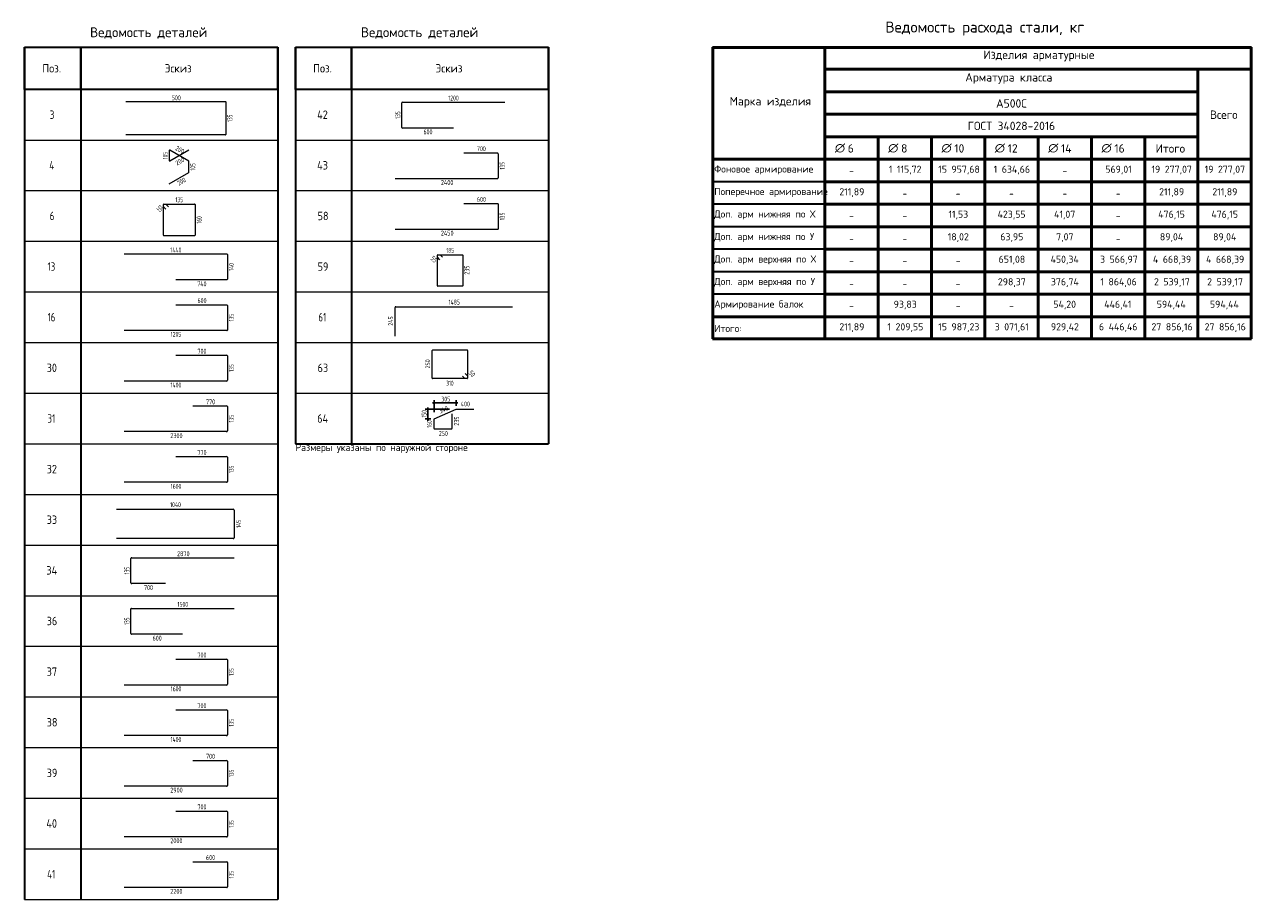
# Model space of a CAD drawing. Header units: metres. Extents: x -38 to 114, y -16 to 2.
# Tile 6 of 6: x 92 to 114, y -14 to 2. Entities that reach past the tile are written whole.
import ezdxf

# ---------------------------------------------------------------- set-up
doc = ezdxf.new("R2010")
doc.units = ezdxf.units.M
doc.layers.add('XR$2$STANDARD_1', color=7, linetype='Continuous', lineweight=25)
doc.layers.add('XR$2$Экспликация_ описание', color=7, linetype='Continuous', lineweight=13)
doc.styles.add('ISOCPEUR', font='txt')

msp = doc.modelspace()

# ---------------------------------------------------------------- linework, layer by layer
at = {"layer": 'XR$2$STANDARD_1', "color": 7, "linetype": 'Continuous', "lineweight": 35, "transparency": 33554687}
for p, q in [((92.091, 1.457), (96.591, 1.457)), ((92.091, 0.707), (92.091, 1.457)), ((92.091, 1.457), (92.091, -0.193)), ((93.091, 0.707), (93.091, 1.457)), ((93.091, 1.457), (93.091, -0.193)), ((96.591, 0.707), (96.591, 1.457)), ((96.591, 1.457), (96.591, -0.193)), ((96.905, 1.457), (101.405, 1.457)), ((96.905, 0.707), (96.905, 1.457)), ((96.905, 1.457), (96.905, -0.193)), ((97.905, 0.707), (97.905, 1.457)), ((97.905, 1.457), (97.905, -0.193)), ((101.405, 0.707), (101.405, 1.457)), ((101.405, 1.457), (101.405, -0.193)), ((96.591, 0.707), (92.091, 0.707)), ((101.405, 0.707), (96.905, 0.707)), ((92.091, 0.557), (92.091, -1.093)), ((93.091, 0.557), (93.091, -1.093)), ((96.591, 0.557), (96.591, -1.093)), ((96.905, 0.557), (96.905, -1.093)), ((97.905, 0.557), (97.905, -1.093)), ((101.405, 0.557), (101.405, -1.093)), ((92.091, -0.343), (92.091, -1.993)), ((93.091, -0.343), (93.091, -1.993)), ((96.591, -0.343), (96.591, -1.993)), ((96.905, -0.343), (96.905, -1.993)), ((97.905, -0.343), (97.905, -1.993)), ((101.405, -0.343), (101.405, -1.993)), ((92.091, -1.243), (92.091, -2.893)), ((93.091, -1.243), (93.091, -2.893)), ((96.591, -1.243), (96.591, -2.893)), ((96.905, -1.243), (96.905, -2.893)), ((97.905, -1.243), (97.905, -2.893)), ((101.405, -1.243), (101.405, -2.893)), ((92.091, -2.143), (92.091, -3.793)), ((93.091, -2.143), (93.091, -3.793)), ((96.591, -2.143), (96.591, -3.793)), ((96.905, -2.143), (96.905, -3.793)), ((97.905, -2.143), (97.905, -3.793)), ((101.405, -2.143), (101.405, -3.793)), ((92.091, -3.043), (92.091, -4.693)), ((93.091, -3.043), (93.091, -4.693)), ((96.591, -3.043), (96.591, -4.693)), ((96.905, -3.043), (96.905, -4.693)), ((97.905, -3.043), (97.905, -4.693)), ((101.405, -3.043), (101.405, -4.693)), ((92.091, -3.943), (92.091, -5.593)), ((93.091, -3.943), (93.091, -5.593)), ((96.591, -3.943), (96.591, -5.593)), ((96.905, -3.943), (96.905, -5.593)), ((97.905, -3.943), (97.905, -5.593)), ((101.405, -3.943), (101.405, -5.593)), ((92.091, -4.843), (92.091, -6.493)), ((93.091, -4.843), (93.091, -6.493)), ((96.591, -4.843), (96.591, -6.493)), ((96.905, -5.593), (101.405, -5.593)), ((92.091, -5.743), (92.091, -7.393)), ((93.091, -5.743), (93.091, -7.393)), ((96.591, -5.743), (96.591, -7.393)), ((92.091, -6.643), (92.091, -8.293)), ((93.091, -6.643), (93.091, -8.293)), ((96.591, -6.643), (96.591, -8.293)), ((92.091, -7.543), (92.091, -9.193)), ((93.091, -7.543), (93.091, -9.193)), ((96.591, -7.543), (96.591, -9.193)), ((92.091, -8.443), (92.091, -10.093)), ((93.091, -8.443), (93.091, -10.093)), ((96.591, -8.443), (96.591, -10.093)), ((92.091, -9.343), (92.091, -10.993)), ((93.091, -9.343), (93.091, -10.993)), ((96.591, -9.343), (96.591, -10.993)), ((92.091, -10.243), (92.091, -11.893)), ((93.091, -10.243), (93.091, -11.893)), ((96.591, -10.243), (96.591, -11.893)), ((92.091, -11.143), (92.091, -12.793)), ((93.091, -11.143), (93.091, -12.793)), ((96.591, -11.143), (96.591, -12.793)), ((92.091, -12.043), (92.091, -13.693)), ((93.091, -12.043), (93.091, -13.693)), ((96.591, -12.043), (96.591, -13.693))]:
    msp.add_line(p, q, dxfattribs=at)
at = {"layer": 'XR$2$STANDARD_1', "color": 4, "linetype": 'Continuous', "lineweight": 18, "transparency": 33554687}
for p, q in [((93.891, 0.489), (95.665, 0.489)), ((95.671, 0.483), (95.671, -0.097)), ((95.665, -0.104), (93.891, -0.104))]:
    msp.add_line(p, q, dxfattribs=at)
at = {"layer": 'XR$2$STANDARD_1', "color": 34, "linetype": 'Continuous', "lineweight": 18, "transparency": 33554687}
for p, q in [((98.796, 0.029), (98.796, 0.467)), ((98.806, 0.477), (100.63, 0.477)), ((99.713, 0.019), (98.806, 0.019)), ((99.899, -1.323), (100.5, -1.323)), ((100.51, -1.333), (100.51, -1.771)), ((100.5, -1.781), (98.676, -1.781)), ((94.78, -3.123), (95.686, -3.123)), ((95.697, -3.133), (95.697, -3.571)), ((95.686, -3.581), (93.862, -3.581)), ((93.983, -8.967), (93.983, -8.529)), ((93.993, -8.519), (95.817, -8.519)), ((94.9, -8.977), (93.993, -8.977)), ((95.085, -13.023), (95.686, -13.023)), ((95.697, -13.033), (95.697, -13.471)), ((95.686, -13.481), (93.862, -13.481))]:
    msp.add_line(p, q, dxfattribs=at)
at = {"layer": 'XR$2$STANDARD_1', "color": 7, "linetype": 'Continuous', "lineweight": 13, "transparency": 33554687}
for p, q in [((92.091, -0.193), (96.591, -0.193)), ((96.905, -0.193), (101.405, -0.193)), ((92.091, -1.093), (96.591, -1.093)), ((96.905, -1.093), (101.405, -1.093)), ((92.091, -1.993), (96.591, -1.993)), ((96.905, -1.993), (101.405, -1.993)), ((92.091, -2.893), (96.591, -2.893)), ((96.905, -2.893), (101.405, -2.893)), ((92.091, -3.793), (96.591, -3.793)), ((96.905, -3.793), (101.405, -3.793)), ((92.091, -4.693), (96.591, -4.693)), ((96.905, -4.693), (101.405, -4.693)), ((92.091, -5.593), (96.591, -5.593)), ((96.905, -5.593), (101.405, -5.593)), ((92.091, -6.493), (96.591, -6.493)), ((92.091, -7.393), (96.591, -7.393)), ((92.091, -8.293), (96.591, -8.293)), ((92.091, -9.193), (96.591, -9.193)), ((92.091, -10.093), (96.591, -10.093)), ((92.091, -10.993), (96.591, -10.993)), ((92.091, -11.893), (96.591, -11.893)), ((92.091, -12.793), (96.591, -12.793)), ((92.091, -13.693), (96.591, -13.693))]:
    msp.add_line(p, q, dxfattribs=at)
at = {"layer": 'XR$2$STANDARD_1', "color": 40, "linetype": 'Continuous', "lineweight": 18, "transparency": 33554687}
for p, q in [((94.664, -0.378), (94.664, -0.561)), ((94.672, -0.566), (95.013, -0.369)), ((95.01, -0.569), (94.672, -0.374)), ((95.013, -0.769), (95.013, -0.573)), ((94.664, -0.973), (95.01, -0.773)), ((94.56, -1.374), (94.56, -1.338)), ((94.56, -1.887), (94.56, -1.338)), ((94.605, -1.422), (94.562, -1.378)), ((94.566, -1.332), (95.114, -1.332)), ((94.566, -1.332), (94.601, -1.332)), ((94.605, -1.334), (94.649, -1.378)), ((95.121, -1.339), (95.121, -1.887)), ((95.114, -1.894), (94.567, -1.894)), ((99.429, -2.274), (99.429, -2.238)), ((99.429, -2.787), (99.429, -2.238)), ((99.474, -2.321), (99.431, -2.278)), ((99.435, -2.232), (99.872, -2.232)), ((99.435, -2.232), (99.471, -2.232)), ((99.475, -2.234), (99.518, -2.277)), ((99.879, -2.239), (99.879, -2.787)), ((99.872, -2.794), (99.436, -2.794)), ((99.345, -3.925), (99.958, -3.925)), ((99.338, -4.426), (99.338, -3.932)), ((99.966, -3.932), (99.966, -4.427)), ((99.922, -4.341), (99.964, -4.383)), ((99.959, -4.434), (99.345, -4.434)), ((99.915, -4.432), (99.873, -4.39)), ((99.959, -4.434), (99.919, -4.434)), ((99.966, -4.387), (99.966, -4.427)), ((99.374, -5.15), (99.762, -4.975)), ((99.765, -4.975), (100.079, -4.975)), ((99.369, -5.322), (99.369, -5.157)), ((99.685, -5.063), (99.685, -5.322)), ((99.677, -5.33), (99.377, -5.33))]:
    msp.add_line(p, q, dxfattribs=at)
at = {"layer": 'XR$2$STANDARD_1', "color": 7, "linetype": 'Continuous', "lineweight": 18, "transparency": 33554687}
for p, q in [((99.899, -0.423), (100.496, -0.423)), ((100.51, -0.436), (100.51, -0.868)), ((100.496, -0.881), (98.676, -0.881)), ((93.862, -2.219), (95.687, -2.219)), ((95.697, -2.228), (95.697, -2.668)), ((95.687, -2.677), (94.78, -2.677)), ((98.677, -3.678), (98.677, -3.17)), ((98.69, -3.156), (100.765, -3.156)), ((94.78, -4.019), (95.683, -4.019)), ((95.697, -4.032), (95.697, -4.464)), ((95.683, -4.477), (93.862, -4.477)), ((95.085, -4.919), (95.683, -4.919)), ((95.697, -4.932), (95.697, -5.364)), ((95.683, -5.377), (93.862, -5.377)), ((94.78, -5.819), (95.683, -5.819)), ((95.697, -5.832), (95.697, -6.264)), ((95.683, -6.277), (93.862, -6.277)), ((93.727, -6.756), (95.8, -6.756)), ((95.815, -6.771), (95.815, -7.263)), ((95.8, -7.278), (93.727, -7.278)), ((93.996, -7.619), (95.817, -7.619)), ((93.983, -8.064), (93.983, -7.632)), ((94.594, -8.077), (93.996, -8.077)), ((94.78, -9.423), (95.683, -9.423)), ((95.697, -9.436), (95.697, -9.868)), ((95.683, -9.881), (93.862, -9.881)), ((94.78, -10.323), (95.683, -10.323)), ((95.697, -10.336), (95.697, -10.768)), ((95.683, -10.781), (93.862, -10.781)), ((95.085, -11.223), (95.683, -11.223)), ((95.697, -11.236), (95.697, -11.668)), ((95.683, -11.681), (93.862, -11.681)), ((94.78, -12.123), (95.683, -12.123)), ((95.697, -12.136), (95.697, -12.568)), ((95.683, -12.581), (93.862, -12.581))]:
    msp.add_line(p, q, dxfattribs=at)
at = {"layer": 'XR$2$STANDARD_1', "color": 7, "linetype": 'Continuous', "lineweight": -3, "transparency": 33554687}
for p, q in [((99.261, -4.975), (99.211, -4.975)), ((99.276, -4.99), (99.246, -4.96)), ((99.261, -4.975), (99.311, -4.975)), ((99.261, -4.975), (99.643, -4.975)), ((99.384, -4.851), (99.354, -4.881)), ((99.369, -4.866), (99.369, -4.816)), ((99.369, -4.866), (99.369, -4.916)), ((99.779, -4.851), (99.749, -4.881)), ((99.764, -4.866), (99.764, -4.816)), ((99.764, -4.866), (99.764, -4.916)), ((99.764, -4.866), (99.764, -4.866)), ((99.261, -5.152), (99.211, -5.152)), ((99.276, -5.167), (99.246, -5.137)), ((99.261, -5.152), (99.311, -5.152)), ((99.261, -5.152), (99.261, -5.152))]:
    msp.add_line(p, q, dxfattribs=at)
at = {"layer": 'XR$2$STANDARD_1', "color": 7, "linetype": 'Continuous', "lineweight": 25, "transparency": 33554687}
for p, q in [((99.261, -4.975), (99.261, -4.945)), ((99.261, -5.152), (99.261, -4.975)), ((99.369, -4.866), (99.339, -4.866)), ((99.764, -4.866), (99.794, -4.866)), ((99.261, -5.152), (99.261, -5.182))]:
    msp.add_line(p, q, dxfattribs=at)
at = {"layer": 'XR$2$STANDARD_1', "color": 7, "linetype": 'Continuous', "lineweight": -3, "transparency": 33554687}
msp.add_lwpolyline([(99.369, -4.866), (99.369, -4.969), (99.369, -4.969), (99.369, -5.032)], dxfattribs=at)
at = {"layer": 'XR$2$STANDARD_1', "color": 7, "linetype": 'Continuous', "lineweight": 25, "transparency": 33554687}
msp.add_lwpolyline([(99.764, -4.866), (99.433, -4.866), (99.433, -4.866), (99.369, -4.866)], dxfattribs=at)
at = {"layer": 'XR$2$STANDARD_1', "color": 4, "linetype": 'Continuous', "lineweight": 18, "transparency": 33554687}
for centre, start, end in [((95.665, 0.483), 0, 90), ((95.665, -0.097), 270, 0)]:
    msp.add_arc(centre, 0.00655, start, end, dxfattribs=at)
at = {"layer": 'XR$2$STANDARD_1', "color": 34, "linetype": 'Continuous', "lineweight": 18, "transparency": 33554687}
for centre, start, end in [((98.806, 0.467), 90, 180), ((98.806, 0.029), 180, 270), ((100.5, -1.333), 0, 90), ((100.5, -1.771), 270, 0), ((95.686, -3.133), 0, 90), ((95.686, -3.571), 270, 0), ((93.993, -8.529), 90, 180), ((93.993, -8.967), 180, 270), ((95.686, -13.033), 0, 90), ((95.686, -13.471), 270, 0)]:
    msp.add_arc(centre, 0.0101, start, end, dxfattribs=at)
at = {"layer": 'XR$2$STANDARD_1', "color": 40, "linetype": 'Continuous', "lineweight": 18, "transparency": 33554687}
for centre, radius, start, end in [((94.67, -0.378), 0.00534, 60, 180), ((94.67, -0.561), 0.00534, 180, 300), ((95.008, -0.573), 0.00534, 0, 60), ((95.008, -0.769), 0.00534, 300, 0), ((94.566, -1.338), 0.0056, 90, 180), ((94.566, -1.338), 0.0056, 90, 180), ((94.566, -1.374), 0.0056, 180, 225), ((94.601, -1.338), 0.0056, 45, 90), ((95.114, -1.339), 0.007, 0, 90), ((94.567, -1.887), 0.007, 180, 270), ((95.114, -1.887), 0.007, 270, 0), ((99.435, -2.238), 0.0056, 90, 180), ((99.435, -2.238), 0.0056, 90, 180), ((99.435, -2.274), 0.0056, 180, 225), ((99.471, -2.238), 0.0056, 45, 90), ((99.872, -2.239), 0.007, 0, 90), ((99.436, -2.787), 0.007, 180, 270), ((99.872, -2.787), 0.007, 270, 0), ((99.345, -3.932), 0.00783, 90, 180), ((99.958, -3.932), 0.00783, 0, 90), ((99.345, -4.426), 0.00783, 180, 270), ((99.919, -4.427), 0.00626, 225, 270), ((99.959, -4.427), 0.00626, 270, 0), ((99.959, -4.427), 0.00626, 270, 0), ((99.959, -4.387), 0.00626, 0, 45), ((99.765, -4.983), 0.00804, 90, 114.2277), ((99.377, -5.157), 0.00804, 114.2277, 180), ((99.377, -5.322), 0.00804, 180, 270), ((99.677, -5.322), 0.00804, 270, 0)]:
    msp.add_arc(centre, radius, start, end, dxfattribs=at)
at = {"layer": 'XR$2$STANDARD_1', "color": 7, "linetype": 'Continuous', "lineweight": 18, "transparency": 33554687}
for centre, radius, start, end in [((100.496, -0.436), 0.0135, 0, 90), ((100.496, -0.868), 0.0135, 270, 0), ((95.687, -2.228), 0.00946, 0, 90), ((95.687, -2.668), 0.00946, 270, 0), ((98.69, -3.17), 0.0135, 90, 180), ((95.683, -4.032), 0.0135, 0, 90), ((95.683, -4.464), 0.0135, 270, 0), ((95.683, -4.932), 0.0135, 0, 90), ((95.683, -5.364), 0.0135, 270, 0), ((95.683, -5.832), 0.0135, 0, 90), ((95.683, -6.264), 0.0135, 270, 0), ((95.8, -6.771), 0.0154, 0, 90), ((95.8, -7.263), 0.0154, 270, 0), ((93.996, -7.632), 0.0135, 90, 180), ((93.996, -8.064), 0.0135, 180, 270), ((95.683, -9.436), 0.0135, 0, 90), ((95.683, -9.868), 0.0135, 270, 0), ((95.683, -10.336), 0.0135, 0, 90), ((95.683, -10.768), 0.0135, 270, 0), ((95.683, -11.236), 0.0135, 0, 90), ((95.683, -11.668), 0.0135, 270, 0), ((95.683, -12.136), 0.0135, 0, 90), ((95.683, -12.568), 0.0135, 270, 0)]:
    msp.add_arc(centre, radius, start, end, dxfattribs=at)
at = {"layer": 'XR$2$Экспликация_ описание', "color": 7, "linetype": 'Continuous', "lineweight": 50, "transparency": 33554687}
for p, q in [((104.32, 1.453), (113.896, 1.453)), ((104.325, 1.457), (104.325, -3.729)), ((106.314, 1.057), (106.314, 1.464)), ((106.314, -0.543), (106.314, 1.464)), ((113.89, 1.457), (113.89, -3.729)), ((106.307, 1.064), (112.947, 1.064)), ((106.307, 1.064), (113.883, 1.064)), ((106.314, 1.071), (106.314, 0.657)), ((112.938, 1.064), (113.883, 1.064)), ((112.945, 1.071), (112.945, -0.543)), ((106.307, 0.664), (112.947, 0.664)), ((106.307, -0.136), (107.264, -0.136)), ((106.314, -0.129), (106.314, -0.543)), ((107.255, -0.136), (108.211, -0.136)), ((107.261, -0.129), (107.261, -0.543)), ((108.202, -0.136), (109.159, -0.136)), ((108.209, -0.129), (108.209, -0.543)), ((109.15, -0.136), (110.107, -0.136)), ((109.157, -0.129), (109.157, -0.543)), ((110.098, -0.136), (111.054, -0.136)), ((110.104, -0.129), (110.104, -0.543)), ((111.045, -0.136), (112.002, -0.136)), ((111.052, -0.129), (111.052, -0.543)), ((106.32, -0.536), (104.314, -0.536)), ((106.307, -0.536), (107.261, -0.536)), ((106.307, -0.536), (107.264, -0.536)), ((106.314, -0.529), (106.314, -0.936)), ((106.314, -0.534), (106.314, -0.936)), ((107.255, -0.536), (108.209, -0.536)), ((107.255, -0.536), (108.211, -0.536)), ((107.261, -0.529), (107.261, -0.936)), ((108.202, -0.536), (109.157, -0.536)), ((108.202, -0.536), (109.159, -0.536)), ((108.209, -0.529), (108.209, -0.936)), ((109.15, -0.536), (110.104, -0.536)), ((109.15, -0.536), (110.107, -0.536)), ((109.157, -0.529), (109.157, -0.936)), ((110.098, -0.536), (111.052, -0.536)), ((110.098, -0.536), (111.054, -0.536)), ((110.104, -0.529), (110.104, -0.936)), ((111.045, -0.536), (112, -0.536)), ((111.045, -0.536), (112.002, -0.536)), ((111.052, -0.529), (111.052, -0.936)), ((111.993, -0.536), (112.945, -0.536)), ((112, -0.529), (112, -0.936)), ((112.938, -0.536), (113.89, -0.536)), ((112.938, -0.536), (113.883, -0.536)), ((112.945, -0.529), (112.945, -0.936)), ((106.307, -0.936), (107.261, -0.936)), ((106.314, -0.929), (106.314, -1.336)), ((106.314, -0.934), (106.314, -1.336)), ((107.255, -0.936), (108.209, -0.936)), ((107.261, -0.929), (107.261, -1.336)), ((108.202, -0.936), (109.157, -0.936)), ((108.209, -0.929), (108.209, -1.336)), ((109.15, -0.936), (110.104, -0.936)), ((109.157, -0.929), (109.157, -1.336)), ((110.098, -0.936), (111.052, -0.936)), ((110.104, -0.929), (110.104, -1.336)), ((111.045, -0.936), (112, -0.936)), ((111.052, -0.929), (111.052, -1.336)), ((111.993, -0.936), (112.945, -0.936)), ((112, -0.929), (112, -1.336)), ((112.938, -0.936), (113.89, -0.936)), ((112.945, -0.929), (112.945, -1.336)), ((106.307, -1.336), (107.261, -1.336)), ((106.314, -1.329), (106.314, -1.736)), ((106.314, -1.334), (106.314, -1.736)), ((107.255, -1.336), (108.209, -1.336)), ((107.261, -1.329), (107.261, -1.736)), ((108.202, -1.336), (109.157, -1.336)), ((108.209, -1.329), (108.209, -1.736)), ((109.15, -1.336), (110.104, -1.336)), ((109.157, -1.329), (109.157, -1.736)), ((110.098, -1.336), (111.052, -1.336)), ((110.104, -1.329), (110.104, -1.736)), ((111.045, -1.336), (112, -1.336)), ((111.052, -1.329), (111.052, -1.736)), ((111.993, -1.336), (112.945, -1.336)), ((112, -1.329), (112, -1.736)), ((112.938, -1.336), (113.89, -1.336)), ((112.945, -1.329), (112.945, -1.736)), ((106.307, -1.736), (107.261, -1.736)), ((106.314, -1.729), (106.314, -2.136)), ((106.314, -1.734), (106.314, -2.136)), ((107.255, -1.736), (108.209, -1.736)), ((107.261, -1.729), (107.261, -2.136)), ((108.202, -1.736), (109.157, -1.736)), ((108.209, -1.729), (108.209, -2.136)), ((109.15, -1.736), (110.104, -1.736)), ((109.157, -1.729), (109.157, -2.136)), ((110.098, -1.736), (111.052, -1.736)), ((110.104, -1.729), (110.104, -2.136)), ((111.045, -1.736), (112, -1.736)), ((111.052, -1.729), (111.052, -2.136)), ((111.993, -1.736), (112.945, -1.736)), ((112, -1.729), (112, -2.136)), ((112.938, -1.736), (113.89, -1.736)), ((112.945, -1.729), (112.945, -2.136)), ((106.307, -2.136), (107.261, -2.136)), ((106.314, -2.129), (106.314, -2.536)), ((106.314, -2.134), (106.314, -2.536)), ((107.255, -2.136), (108.209, -2.136)), ((107.261, -2.129), (107.261, -2.536)), ((108.202, -2.136), (109.157, -2.136)), ((108.209, -2.129), (108.209, -2.536)), ((109.15, -2.136), (110.104, -2.136)), ((109.157, -2.129), (109.157, -2.536)), ((110.098, -2.136), (111.052, -2.136)), ((110.104, -2.129), (110.104, -2.536)), ((111.045, -2.136), (112, -2.136)), ((111.052, -2.129), (111.052, -2.536)), ((111.993, -2.136), (112.945, -2.136)), ((112, -2.129), (112, -2.536)), ((112.938, -2.136), (113.89, -2.136)), ((112.945, -2.129), (112.945, -2.536)), ((106.307, -2.536), (107.261, -2.536)), ((106.314, -2.529), (106.314, -2.936)), ((106.314, -2.534), (106.314, -2.936)), ((107.255, -2.536), (108.209, -2.536)), ((107.261, -2.529), (107.261, -2.936)), ((108.202, -2.536), (109.157, -2.536)), ((108.209, -2.529), (108.209, -2.936)), ((109.15, -2.536), (110.104, -2.536)), ((109.157, -2.529), (109.157, -2.936)), ((110.098, -2.536), (111.052, -2.536)), ((110.104, -2.529), (110.104, -2.936)), ((111.045, -2.536), (112, -2.536)), ((111.052, -2.529), (111.052, -2.936)), ((111.993, -2.536), (112.945, -2.536)), ((112, -2.529), (112, -2.936)), ((112.938, -2.536), (113.89, -2.536)), ((112.945, -2.529), (112.945, -2.936)), ((106.307, -2.936), (107.261, -2.936)), ((106.314, -2.929), (106.314, -3.336)), ((106.314, -2.934), (106.314, -3.336)), ((107.255, -2.936), (108.209, -2.936)), ((107.261, -2.929), (107.261, -3.336)), ((108.202, -2.936), (109.157, -2.936)), ((108.209, -2.929), (108.209, -3.336)), ((109.15, -2.936), (110.104, -2.936)), ((109.157, -2.929), (109.157, -3.336)), ((110.098, -2.936), (111.052, -2.936)), ((110.104, -2.929), (110.104, -3.336)), ((111.045, -2.936), (112, -2.936)), ((111.052, -2.929), (111.052, -3.336)), ((111.993, -2.936), (112.945, -2.936)), ((112, -2.929), (112, -3.336)), ((112.938, -2.936), (113.89, -2.936)), ((112.945, -2.929), (112.945, -3.336)), ((106.32, -3.336), (104.314, -3.336)), ((106.307, -3.336), (107.261, -3.336)), ((106.314, -3.329), (106.314, -3.736)), ((106.314, -3.329), (106.314, -3.736)), ((107.255, -3.336), (108.209, -3.336)), ((107.261, -3.329), (107.261, -3.736)), ((108.202, -3.336), (109.157, -3.336)), ((108.209, -3.329), (108.209, -3.736)), ((109.15, -3.336), (110.104, -3.336)), ((109.157, -3.329), (109.157, -3.736)), ((110.098, -3.336), (111.052, -3.336)), ((110.104, -3.329), (110.104, -3.736)), ((111.045, -3.336), (112, -3.336)), ((111.052, -3.329), (111.052, -3.736)), ((111.993, -3.336), (112.945, -3.336)), ((112, -3.329), (112, -3.736)), ((112.938, -3.336), (113.89, -3.336)), ((112.945, -3.329), (112.945, -3.736)), ((104.32, -3.725), (113.896, -3.725))]:
    msp.add_line(p, q, dxfattribs=at)
at = {"layer": 'XR$2$Экспликация_ описание', "color": 7, "linetype": 'Continuous', "lineweight": 25, "transparency": 33554687}
for p, q in [((113.883, 1.057), (113.883, 1.464)), ((113.883, 1.071), (113.883, -0.543))]:
    msp.add_line(p, q, dxfattribs=at)
at = {"layer": 'XR$2$Экспликация_ описание', "color": 7, "linetype": 'Continuous', "lineweight": 35, "transparency": 33554687}
for p, q in [((112.945, 1.071), (112.945, 0.657)), ((107.261, -0.129), (107.261, -0.543)), ((108.209, -0.129), (108.209, -0.543)), ((109.157, -0.129), (109.157, -0.543)), ((110.104, -0.129), (110.104, -0.543)), ((111.052, -0.129), (111.052, -0.543)), ((112, -0.129), (112, -0.543)), ((106.32, -0.536), (104.314, -0.536)), ((106.32, -0.936), (104.314, -0.936)), ((106.32, -1.336), (104.314, -1.336)), ((106.32, -1.736), (104.314, -1.736)), ((106.32, -2.136), (104.314, -2.136)), ((106.32, -2.536), (104.314, -2.536)), ((106.32, -2.936), (104.314, -2.936))]:
    msp.add_line(p, q, dxfattribs=at)
at = {"layer": 'XR$2$Экспликация_ описание', "color": 7, "linetype": 'Continuous', "lineweight": 50, "transparency": 33554687}
for points in [[(106.314, 0.664), (106.314, 0.264), (112.945, 0.264), (112.945, 0.664), (106.314, 0.664)], [(106.314, 0.264), (106.314, -0.136), (112.945, -0.136), (112.945, 0.264), (106.314, 0.264)], [(112, -0.136), (112, -0.536), (112.945, -0.536), (112.945, -0.136), (112, -0.136)]]:
    msp.add_lwpolyline(points, close=True, dxfattribs=at)

# ---------------------------------------------------------------- texts
at = {"layer": 'XR$2$STANDARD_1', "color": 7, "linetype": 'Continuous', "lineweight": 35, "transparency": 33554687, "attachment_point": 7, "style": 'ISOCPEUR'}
for s, insert, char_height, width in [('\\W0.98;Ведомость деталей', (93.256, 1.607), 0.175, 2.2549), ('\\W0.98;Ведомость деталей', (98.07, 1.607), 0.175, 2.2549), ('\\W0.92;Поз.', (92.408, 1.007), 0.15, 0.43649), ('\\W0.94;Эскиз', (94.583, 1.007), 0.15, 0.58806), ('\\W0.92;Поз.', (97.221, 1.007), 0.15, 0.43649), ('\\W0.94;Эскиз', (99.396, 1.007), 0.15, 0.58806), ('\\W0.78;3', (92.539, 0.182), 0.15, 0.1632), ('\\W0.88;42', (97.292, 0.182), 0.15, 0.291), ('\\W0.80;4', (92.531, -0.718), 0.15, 0.17992), ('\\W0.88;43', (97.292, -0.718), 0.15, 0.291), ('\\W0.78;6', (92.539, -1.618), 0.15, 0.1632), ('\\W0.87;58', (97.3, -1.618), 0.15, 0.27541), ('\\W0.75;13', (92.501, -2.518), 0.15, 0.23614), ('\\W0.87;59', (97.3, -2.518), 0.15, 0.27541), ('\\W0.75;16', (92.501, -3.418), 0.15, 0.23614), ('\\W0.75;61', (97.315, -3.418), 0.15, 0.23614), ('\\W0.87;30', (92.486, -4.318), 0.15, 0.27541), ('\\W0.87;63', (97.3, -4.318), 0.15, 0.27541), ('\\W0.75;31', (92.501, -5.218), 0.15, 0.23614), ('\\W0.88;64', (97.292, -5.218), 0.15, 0.291), ('\\W0.87;32', (92.486, -6.118), 0.15, 0.27541), ('\\W0.87;33', (92.486, -7.018), 0.15, 0.27541), ('\\W0.88;34', (92.479, -7.918), 0.15, 0.291), ('\\W0.87;36', (92.486, -8.818), 0.15, 0.27541), ('\\W0.87;37', (92.486, -9.718), 0.15, 0.27541), ('\\W0.87;38', (92.486, -10.618), 0.15, 0.27541), ('\\W0.87;39', (92.486, -11.518), 0.15, 0.27541), ('\\W0.88;40', (92.479, -12.418), 0.15, 0.291), ('\\W0.76;41', (92.494, -13.318), 0.15, 0.25228)]:
    msp.add_mtext(s, dxfattribs=dict(at, insert=insert, char_height=char_height, width=width))
at = {"layer": 'XR$2$STANDARD_1', "color": 7, "linetype": 'Continuous', "lineweight": 25, "transparency": 33554687, "char_height": 0.0875, "attachment_point": 7, "style": 'ISOCPEUR'}
for s, insert, width in [('\\W0.73;500', (94.708, 0.514), 0.17881), ('\\W0.69;1200', (99.622, 0.509), 0.2122), ('\\W0.73;600', (99.181, -0.092), 0.17881), ('\\W0.73;700', (100.131, -0.391), 0.17881), ('\\W0.75;2400', (99.491, -0.992), 0.23558), ('\\W0.66;135', (94.774, -1.299), 0.16182), ('\\W0.73;600', (100.131, -1.291), 0.17881), ('\\W0.75;2450', (99.491, -1.892), 0.23558), ('\\W0.70;1440', (94.682, -2.191), 0.22652), ('\\W0.66;185', (99.587, -2.199), 0.16182), ('\\W0.73;740', (95.161, -2.792), 0.18596), ('\\W0.73;600', (95.165, -3.091), 0.17881), ('\\W0.70;1485', (99.627, -3.119), 0.21936), ('\\W0.69;1205', (94.689, -3.692), 0.2122), ('\\W0.73;700', (95.165, -3.991), 0.17881), ('\\W0.70;1400', (94.685, -4.592), 0.21936), ('\\W0.66;310', (99.585, -4.56), 0.16182), ('\\W0.73;770', (95.317, -4.891), 0.17881), ('\\W0.73;400', (99.844, -4.929), 0.18596), ('\\W0.75;2300', (94.682, -5.492), 0.22848), ('\\W0.73;250', (99.454, -5.453), 0.17881), ('\\W0.73;770', (95.165, -5.791), 0.17881), ('\\W0.69;1600', (94.689, -6.392), 0.2122), ('\\W0.70;1040', (94.677, -6.719), 0.21936), ('\\W0.75;2870', (94.802, -7.591), 0.22848), ('\\W0.73;700', (94.215, -8.192), 0.17881), ('\\W0.69;1500', (94.809, -8.491), 0.2122), ('\\W0.73;600', (94.368, -9.092), 0.17881), ('\\W0.73;700', (95.165, -9.391), 0.17881), ('\\W0.69;1600', (94.689, -9.992), 0.2122), ('\\W0.73;700', (95.165, -10.291), 0.17881), ('\\W0.70;1400', (94.685, -10.892), 0.21936), ('\\W0.73;700', (95.317, -11.191), 0.17881), ('\\W0.75;2900', (94.682, -11.792), 0.22848), ('\\W0.73;700', (95.165, -12.091), 0.17881), ('\\W0.75;2000', (94.682, -12.692), 0.22848), ('\\W0.73;600', (95.317, -12.991), 0.17881), ('\\W0.75;2200', (94.682, -13.592), 0.22848)]:
    msp.add_mtext(s, dxfattribs=dict(at, insert=insert, width=width))
for s, insert, width, rotation in [('\\W0.66;135', (95.784, 0.126), 0.16182, 90), ('\\W0.66;135', (98.769, 0.182), 0.16182, 90), ('\\W0.66;105', (94.638, -0.536), 0.16182, 90), ('\\W0.73;200', (94.762, -0.365), 0.17881, 330), ('\\W0.73;200', (94.806, -0.649), 0.17881, 30), ('\\W0.66;105', (95.127, -0.738), 0.16182, 90), ('\\W0.66;135', (100.625, -0.718), 0.16182, 90), ('\\W0.73;200', (94.832, -1.008), 0.17881, 30), ('\\W0.70;55', (94.429, -1.406), 0.12852, 315), ('\\W0.66;135', (100.625, -1.618), 0.16182, 90), ('\\W0.66;160', (95.239, -1.68), 0.16182, 90), ('\\W0.67;140', (95.811, -2.518), 0.16909, 90), ('\\W0.70;55', (99.299, -2.306), 0.12852, 315), ('\\W0.73;235', (99.996, -2.587), 0.17881, 90), ('\\W0.66;135', (95.811, -3.418), 0.16182, 90), ('\\W0.73;245', (98.64, -3.494), 0.18596, 90), ('\\W0.73;250', (99.299, -4.253), 0.17881, 90), ('\\W0.66;135', (95.811, -4.314), 0.16182, 90), ('\\W0.70;50', (99.976, -4.341), 0.12852, 315), ('\\W0.73;340', (99.48, -5.058), 0.18596, 24.2277), ('\\W0.66;135', (95.811, -5.214), 0.16182, 90), ('\\W0.66;160', (99.329, -5.307), 0.16182, 90), ('\\W0.73;235', (99.813, -5.27), 0.17881, 90), ('\\W0.66;135', (95.811, -6.114), 0.16182, 90), ('\\W0.67;145', (95.94, -7.087), 0.16909, 90), ('\\W0.66;135', (93.955, -7.914), 0.16182, 90), ('\\W0.66;135', (93.955, -8.814), 0.16182, 90), ('\\W0.66;135', (95.811, -9.718), 0.16182, 90), ('\\W0.66;135', (95.811, -10.618), 0.16182, 90), ('\\W0.66;135', (95.811, -11.518), 0.16182, 90), ('\\W0.66;135', (95.811, -12.418), 0.16182, 90), ('\\W0.66;135', (95.811, -13.318), 0.16182, 90)]:
    msp.add_mtext(s, dxfattribs=dict(at, insert=insert, width=width, rotation=rotation))
at = {"layer": 'XR$2$STANDARD_1', "color": 7, "linetype": 'Continuous', "lineweight": -3, "transparency": 33554687, "insert": (99.497, -4.841), "char_height": 0.085, "width": 0.17886, "attachment_point": 7, "style": 'ISOCPEUR'}
msp.add_mtext('\\W0.75;305', dxfattribs=at)
at = {"layer": 'XR$2$STANDARD_1', "color": 7, "linetype": 'Continuous', "lineweight": -3, "transparency": 33554687, "insert": (99.236, -5.127), "char_height": 0.085, "width": 0.16186, "attachment_point": 7, "rotation": 90, "style": 'ISOCPEUR'}
msp.add_mtext('\\W0.68;150', dxfattribs=at)
at = {"layer": 'XR$2$STANDARD_1', "color": 7, "linetype": 'Continuous', "lineweight": 13, "transparency": 33554687, "insert": (96.905, -5.755), "char_height": 0.125, "width": 3.19776, "attachment_point": 7, "style": 'ISOCPEUR'}
msp.add_mtext('\\W0.99;Размеры указаны по наружной стороне', dxfattribs=at)
at = {"layer": 'XR$2$Экспликация_ описание', "color": 7, "linetype": 'Continuous', "lineweight": 35, "transparency": 33554687, "attachment_point": 7, "style": 'ISOCPEUR'}
for s, insert, char_height, width in [('\\A1;{\\fISOCPEUR|i0|b0;\\H0.195488;\\W1.000000;\\C7;Ведомость расхода стали, кг}\\P', (107.39, 1.664), 0.19549, 3.78167), ('\\A1;{\\fISOCPEUR|i0|b0;\\H0.149488;\\W1.000000;\\C7;Изделия арматурные}\\P', (109.131, 1.206), 0.14949, 2.0394), ('\\A1;{\\fISOCPEUR|i0|b0;\\H0.149488;\\W1.000000;\\C7;Арматура класса}\\P', (108.81, 0.806), 0.14949, 1.73274), ('\\A1;{\\fISOCPEUR|i0|b0;\\H0.149488;\\W1.000000;\\C7;Марка изделия}\\P', (104.622, 0.382), 0.14949, 1.4709), ('\\A1;{\\fISOCPEUR|i0|b0;\\H0.149488;\\W1.000000;\\C7;А500С}\\P', (109.357, 0.382), 0.14949, 0.62402), ('\\A1;{\\fISOCPEUR|i0|b0;\\H0.149488;\\W1.000000;\\C7;ГОСТ 34028-2016}\\P', (108.853, -0.017), 0.14949, 1.64163), ('\\A1;{\\fISOCPEUR|i0|b0;\\H0.149488;\\W1.000000;\\C7;Всего}\\P', (113.159, 0.182), 0.14949, 0.59391), ('\\A1;{\\fISOCPEUR|i0|b0;\\H0.149488;\\W1.000000;\\C7;∅}\\P', (106.493, -0.417), 0.14949, 0.19569), ('\\A1;{\\fISOCPEUR|i0|b0;\\H0.149488;\\W1.000000;\\C7; 6}\\P', (106.626, -0.417), 0.14949, 0.25911), ('\\A1;{\\fISOCPEUR|i0|b0;\\H0.149488;\\W1.000000;\\C7;∅}\\P', (107.44, -0.417), 0.14949, 0.19569), ('\\A1;{\\fISOCPEUR|i0|b0;\\H0.149488;\\W1.000000;\\C7; 8}\\P', (107.574, -0.417), 0.14949, 0.25911), ('\\A1;{\\fISOCPEUR|i0|b0;\\H0.149488;\\W1.000000;\\C7;∅}\\P', (108.388, -0.417), 0.14949, 0.19569), ('\\A1;{\\fISOCPEUR|i0|b0;\\H0.149488;\\W1.000000;\\C7; 10}\\P', (108.521, -0.417), 0.14949, 0.33023), ('\\A1;{\\fISOCPEUR|i0|b0;\\H0.149488;\\W1.000000;\\C7;∅}\\P', (109.335, -0.417), 0.14949, 0.19569), ('\\A1;{\\fISOCPEUR|i0|b0;\\H0.149488;\\W1.000000;\\C7; 12}\\P', (109.469, -0.417), 0.14949, 0.33023), ('\\A1;{\\fISOCPEUR|i0|b0;\\H0.149488;\\W1.000000;\\C7;∅}\\P', (110.284, -0.417), 0.14949, 0.19569), ('\\A1;{\\fISOCPEUR|i0|b0;\\H0.149488;\\W1.000000;\\C7; 14}\\P', (110.416, -0.417), 0.14949, 0.34577), ('\\A1;{\\fISOCPEUR|i0|b0;\\H0.149488;\\W1.000000;\\C7;∅}\\P', (111.231, -0.417), 0.14949, 0.19569), ('\\A1;{\\fISOCPEUR|i0|b0;\\H0.149488;\\W1.000000;\\C7; 16}\\P', (111.365, -0.417), 0.14949, 0.33023), ('\\A1;{\\fISOCPEUR|i0|b0;\\H0.149488;\\W1.000000;\\C7;Итого}\\P', (112.192, -0.418), 0.14949, 0.63906), ('\\A1;{\\fISOCPEUR|i0|b0;\\H0.126488;\\W1.000000;\\C7;Фоновое армирование}\\P', (104.349, -0.806), 0.12649, 1.80788), ('\\A1;{\\fISOCPEUR|i0|b0;\\H0.126488;\\W1.000000;\\C7;Поперечное армирование}\\P', (104.349, -1.206), 0.12649, 2.04832), ('\\A1;{\\fISOCPEUR|i0|b0;\\H0.126488;\\W1.000000;\\C7;-}\\P', (106.745, -0.806), 0.12649, 0.13773), ('\\A1;{\\fISOCPEUR|i0|b0;\\H0.126488;\\W1.000000;\\C7;1\xa0115,72}\\P', (107.451, -0.806), 0.12649, 0.62931), ('\\A1;{\\fISOCPEUR|i0|b0;\\H0.126488;\\W1.000000;\\C7;15\xa0957,68}\\P', (108.329, -0.806), 0.12649, 0.77372), ('\\A1;{\\fISOCPEUR|i0|b0;\\H0.126488;\\W1.000000;\\C7;1\xa0634,66}\\P', (109.315, -0.806), 0.12649, 0.69737), ('\\A1;{\\fISOCPEUR|i0|b0;\\H0.126488;\\W1.000000;\\C7;-}\\P', (110.535, -0.806), 0.12649, 0.13773), ('\\A1;{\\fISOCPEUR|i0|b0;\\H0.126488;\\W1.000000;\\C7;569,01}\\P', (111.299, -0.806), 0.12649, 0.51868), ('\\A1;{\\fISOCPEUR|i0|b0;\\H0.126488;\\W1.000000;\\C7;19\xa0277,07}\\P', (112.119, -0.806), 0.12649, 0.77372), ('\\A1;{\\fISOCPEUR|i0|b0;\\H0.126488;\\W1.000000;\\C7;19\xa0277,07}\\P', (113.064, -0.806), 0.12649, 0.77372), ('\\A1;{\\fISOCPEUR|i0|b0;\\H0.126488;\\W1.000000;\\C7;211,89}\\P', (106.572, -1.206), 0.12649, 0.49026), ('\\A1;{\\fISOCPEUR|i0|b0;\\H0.126488;\\W1.000000;\\C7;211,89}\\P', (112.256, -1.206), 0.12649, 0.49026), ('\\A1;{\\fISOCPEUR|i0|b0;\\H0.126488;\\W1.000000;\\C7;211,89}\\P', (113.201, -1.206), 0.12649, 0.49026), ('\\A1;{\\fISOCPEUR|i0|b0;\\H0.126488;\\W1.000000;\\C7;-}\\P', (107.692, -1.206), 0.12649, 0.13773), ('\\A1;{\\fISOCPEUR|i0|b0;\\H0.126488;\\W1.000000;\\C7;-}\\P', (108.639, -1.206), 0.12649, 0.13773), ('\\A1;{\\fISOCPEUR|i0|b0;\\H0.126488;\\W1.000000;\\C7;-}\\P', (109.587, -1.206), 0.12649, 0.13773), ('\\A1;{\\fISOCPEUR|i0|b0;\\H0.126488;\\W1.000000;\\C7;-}\\P', (110.535, -1.206), 0.12649, 0.13773), ('\\A1;{\\fISOCPEUR|i0|b0;\\H0.126488;\\W1.000000;\\C7;-}\\P', (111.483, -1.206), 0.12649, 0.13773), ('\\A1;{\\fISOCPEUR|i0|b0;\\H0.126488;\\W1.000000;\\C7;Доп. арм нижняя по Х}\\P', (104.349, -1.606), 0.12649, 1.83319), ('\\A1;{\\fISOCPEUR|i0|b0;\\H0.126488;\\W1.000000;\\C7;11,53}\\P', (108.511, -1.606), 0.12649, 0.39976), ('\\A1;{\\fISOCPEUR|i0|b0;\\H0.126488;\\W1.000000;\\C7;423,55}\\P', (109.384, -1.606), 0.12649, 0.55983), ('\\A1;{\\fISOCPEUR|i0|b0;\\H0.126488;\\W1.000000;\\C7;41,07}\\P', (110.388, -1.606), 0.12649, 0.4417), ('\\A1;{\\fISOCPEUR|i0|b0;\\H0.126488;\\W1.000000;\\C7;476,15}\\P', (112.239, -1.606), 0.12649, 0.53148), ('\\A1;{\\fISOCPEUR|i0|b0;\\H0.126488;\\W1.000000;\\C7;476,15}\\P', (113.183, -1.606), 0.12649, 0.53148), ('\\A1;{\\fISOCPEUR|i0|b0;\\H0.126488;\\W1.000000;\\C7;Доп. арм нижняя по У}\\P', (104.349, -2.006), 0.12649, 1.82054), ('\\A1;{\\fISOCPEUR|i0|b0;\\H0.126488;\\W1.000000;\\C7;-}\\P', (106.745, -1.606), 0.12649, 0.13773), ('\\A1;{\\fISOCPEUR|i0|b0;\\H0.126488;\\W1.000000;\\C7;-}\\P', (107.692, -1.606), 0.12649, 0.13773), ('\\A1;{\\fISOCPEUR|i0|b0;\\H0.126488;\\W1.000000;\\C7;-}\\P', (111.483, -1.606), 0.12649, 0.13773), ('\\A1;{\\fISOCPEUR|i0|b0;\\H0.126488;\\W1.000000;\\C7;-}\\P', (106.745, -2.006), 0.12649, 0.13773), ('\\A1;{\\fISOCPEUR|i0|b0;\\H0.126488;\\W1.000000;\\C7;-}\\P', (107.692, -2.006), 0.12649, 0.13773), ('\\A1;{\\fISOCPEUR|i0|b0;\\H0.126488;\\W1.000000;\\C7;18,02}\\P', (108.498, -2.006), 0.12649, 0.42883), ('\\A1;{\\fISOCPEUR|i0|b0;\\H0.126488;\\W1.000000;\\C7;63,95}\\P', (109.433, -2.006), 0.12649, 0.45791), ('\\A1;{\\fISOCPEUR|i0|b0;\\H0.126488;\\W1.000000;\\C7;7,07}\\P', (110.426, -2.006), 0.12649, 0.36837), ('\\A1;{\\fISOCPEUR|i0|b0;\\H0.126488;\\W1.000000;\\C7;-}\\P', (111.483, -2.006), 0.12649, 0.13773), ('\\A1;{\\fISOCPEUR|i0|b0;\\H0.126488;\\W1.000000;\\C7;89,04}\\P', (112.269, -2.006), 0.12649, 0.47067), ('\\A1;{\\fISOCPEUR|i0|b0;\\H0.126488;\\W1.000000;\\C7;89,04}\\P', (113.214, -2.006), 0.12649, 0.47067), ('\\A1;{\\fISOCPEUR|i0|b0;\\H0.126488;\\W1.000000;\\C7;Доп. арм верхняя по Х}\\P', (104.349, -2.406), 0.12649, 1.89647), ('\\A1;{\\fISOCPEUR|i0|b0;\\H0.126488;\\W1.000000;\\C7;-}\\P', (106.745, -2.406), 0.12649, 0.13773), ('\\A1;{\\fISOCPEUR|i0|b0;\\H0.126488;\\W1.000000;\\C7;-}\\P', (107.692, -2.406), 0.12649, 0.13773), ('\\A1;{\\fISOCPEUR|i0|b0;\\H0.126488;\\W1.000000;\\C7;-}\\P', (108.639, -2.406), 0.12649, 0.13773), ('\\A1;{\\fISOCPEUR|i0|b0;\\H0.126488;\\W1.000000;\\C7;651,08}\\P', (109.403, -2.406), 0.12649, 0.51868), ('\\A1;{\\fISOCPEUR|i0|b0;\\H0.126488;\\W1.000000;\\C7;450,34}\\P', (110.326, -2.406), 0.12649, 0.57255), ('\\A1;{\\fISOCPEUR|i0|b0;\\H0.126488;\\W1.000000;\\C7;3\xa0566,97}\\P', (111.205, -2.406), 0.12649, 0.7123), ('\\A1;{\\fISOCPEUR|i0|b0;\\H0.126488;\\W1.000000;\\C7;4\xa0668,39}\\P', (112.145, -2.406), 0.12649, 0.72499), ('\\A1;{\\fISOCPEUR|i0|b0;\\H0.126488;\\W1.000000;\\C7;4\xa0668,39}\\P', (113.089, -2.406), 0.12649, 0.72499), ('\\A1;{\\fISOCPEUR|i0|b0;\\H0.126488;\\W1.000000;\\C7;Доп. арм верхняя по У}\\P', (104.349, -2.806), 0.12649, 1.88381), ('\\A1;{\\fISOCPEUR|i0|b0;\\H0.126488;\\W1.000000;\\C7;-}\\P', (106.745, -2.806), 0.12649, 0.13773), ('\\A1;{\\fISOCPEUR|i0|b0;\\H0.126488;\\W1.000000;\\C7;-}\\P', (107.692, -2.806), 0.12649, 0.13773), ('\\A1;{\\fISOCPEUR|i0|b0;\\H0.126488;\\W1.000000;\\C7;-}\\P', (108.639, -2.806), 0.12649, 0.13773), ('\\A1;{\\fISOCPEUR|i0|b0;\\H0.126488;\\W1.000000;\\C7;298,37}\\P', (109.39, -2.806), 0.12649, 0.5471), ('\\A1;{\\fISOCPEUR|i0|b0;\\H0.126488;\\W1.000000;\\C7;376,74}\\P', (110.332, -2.806), 0.12649, 0.55983), ('\\A1;{\\fISOCPEUR|i0|b0;\\H0.126488;\\W1.000000;\\C7;1\xa0864,06}\\P', (111.211, -2.806), 0.12649, 0.69737), ('\\A1;{\\fISOCPEUR|i0|b0;\\H0.126488;\\W1.000000;\\C7;2\xa0539,17}\\P', (112.164, -2.806), 0.12649, 0.68463), ('\\A1;{\\fISOCPEUR|i0|b0;\\H0.126488;\\W1.000000;\\C7;2\xa0539,17}\\P', (113.109, -2.806), 0.12649, 0.68463), ('\\A1;{\\fISOCPEUR|i0|b0;\\H0.126488;\\W1.000000;\\C7;Армирование балок}\\P', (104.349, -3.206), 0.12649, 1.61804), ('\\A1;{\\fISOCPEUR|i0|b0;\\H0.126488;\\W1.000000;\\C7;-}\\P', (106.745, -3.206), 0.12649, 0.13773), ('\\A1;{\\fISOCPEUR|i0|b0;\\H0.126488;\\W1.000000;\\C7;93,83}\\P', (107.538, -3.206), 0.12649, 0.45791), ('\\A1;{\\fISOCPEUR|i0|b0;\\H0.126488;\\W1.000000;\\C7;-}\\P', (108.639, -3.206), 0.12649, 0.13773), ('\\A1;{\\fISOCPEUR|i0|b0;\\H0.126488;\\W1.000000;\\C7;-}\\P', (109.587, -3.206), 0.12649, 0.13773), ('\\A1;{\\fISOCPEUR|i0|b0;\\H0.126488;\\W1.000000;\\C7;54,20}\\P', (110.375, -3.206), 0.12649, 0.47067), ('\\A1;{\\fISOCPEUR|i0|b0;\\H0.126488;\\W1.000000;\\C7;446,41}\\P', (111.28, -3.206), 0.12649, 0.55706), ('\\A1;{\\fISOCPEUR|i0|b0;\\H0.126488;\\W1.000000;\\C7;594,44}\\P', (112.213, -3.206), 0.12649, 0.58526), ('\\A1;{\\fISOCPEUR|i0|b0;\\H0.126488;\\W1.000000;\\C7;594,44}\\P', (113.158, -3.206), 0.12649, 0.58526), ('\\A1;{\\fISOCPEUR|i0|b0;\\H0.126488;\\W1.000000;\\C7;Итого:}\\P', (104.349, -3.606), 0.12649, 0.57891), ('\\A1;{\\fISOCPEUR|i0|b0;\\H0.126488;\\W1.000000;\\C7;211,89}\\P', (106.572, -3.606), 0.12649, 0.49026), ('\\A1;{\\fISOCPEUR|i0|b0;\\H0.126488;\\W1.000000;\\C7;1\xa0209,55}\\P', (107.427, -3.606), 0.12649, 0.68463), ('\\A1;{\\fISOCPEUR|i0|b0;\\H0.126488;\\W1.000000;\\C7;15\xa0987,23}\\P', (108.329, -3.606), 0.12649, 0.77372), ('\\A1;{\\fISOCPEUR|i0|b0;\\H0.126488;\\W1.000000;\\C7;3\xa0071,61}\\P', (109.333, -3.606), 0.12649, 0.65697), ('\\A1;{\\fISOCPEUR|i0|b0;\\H0.126488;\\W1.000000;\\C7;929,42}\\P', (110.332, -3.606), 0.12649, 0.55983), ('\\A1;{\\fISOCPEUR|i0|b0;\\H0.126488;\\W1.000000;\\C7;6\xa0446,46}\\P', (111.186, -3.606), 0.12649, 0.75037), ('\\A1;{\\fISOCPEUR|i0|b0;\\H0.126488;\\W1.000000;\\C7;27\xa0856,16}\\P', (112.119, -3.606), 0.12649, 0.77372), ('\\A1;{\\fISOCPEUR|i0|b0;\\H0.126488;\\W1.000000;\\C7;27\xa0856,16}\\P', (113.064, -3.606), 0.12649, 0.77372)]:
    msp.add_mtext(s, dxfattribs=dict(at, insert=insert, char_height=char_height, width=width))

doc.saveas('drawing.dxf')
